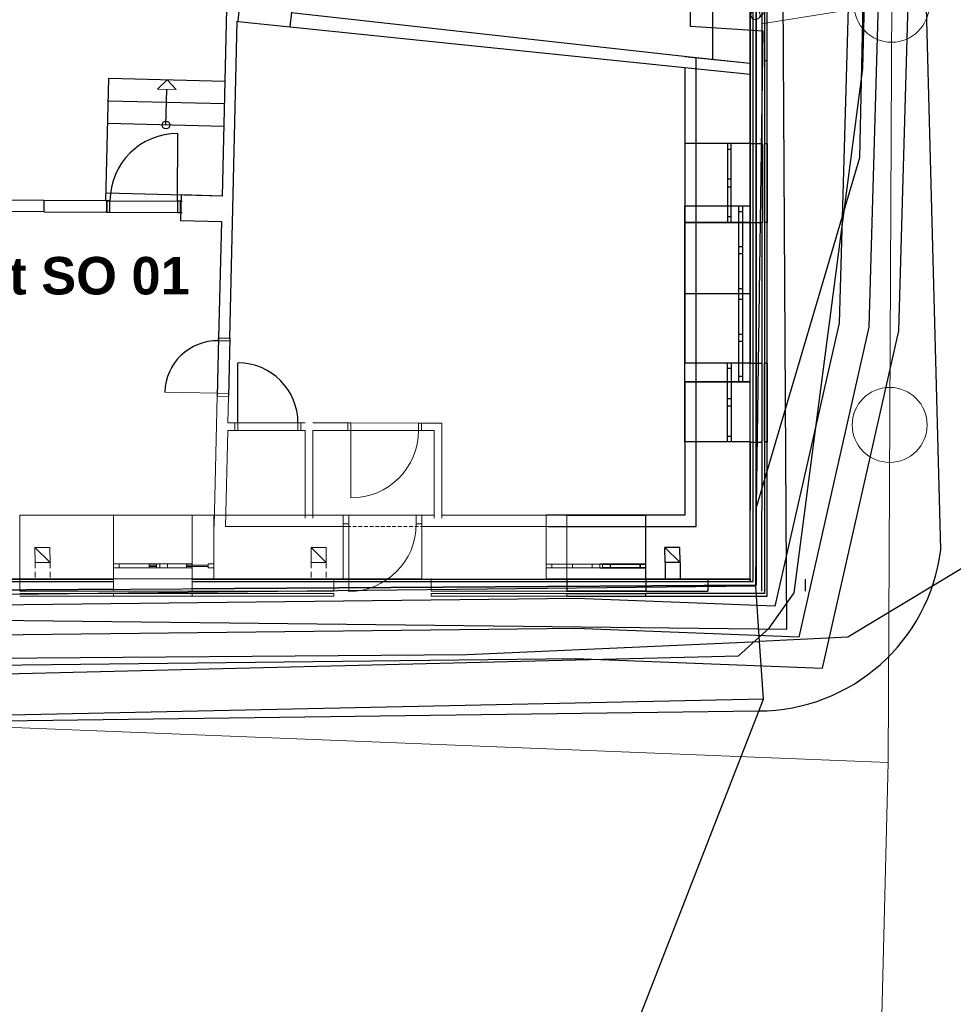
# Model space of a CAD drawing. Header units: millimetres. Extents: x -31600 to 34836, y -22665 to 23603.
# Tile 7 of 20: x -10061 to 2388, y -5318 to 7806. Entities that reach past the tile are written whole.
import ezdxf

# ---------------------------------------------------------------- set-up
doc = ezdxf.new("R2010")
doc.units = ezdxf.units.MM
doc.header["$MEASUREMENT"] = 0
doc.set_wipeout_variables(frame=1)
for name, pattern in [('Wipeout_Contour', [1000, 0, -1000]), ('čárkovaná 3', [75, 50, -25]), ('Čárkovaná S', [125, 75, -50])]:
    doc.linetypes.add(name, pattern=pattern)
for name, color, linetype in [('2D prvky - obecné', 7, 'Continuous'), ('3D prvky fasada stavajici', 7, 'Continuous'), ('Bourané_Konstrukce - nosné', 7, 'Continuous'), ('BT_ortho', 7, 'Continuous'), ('Konstrukce - nosné', 7, 'Continuous'), ('Kresby a obrázky', 7, 'Continuous'), ('Nové_Konstrukce - nosné', 7, 'Continuous'), ('Nové_Výplně - Povrchové', 7, 'Continuous'), ('Situace - terén', 7, 'Continuous'), ('TZB - elektroinstalace', 1, 'Continuous'), ('Výplně - Povrchové', 7, 'Continuous'), ('Výplně – Řezové', 7, 'Continuous')]:
    doc.layers.add(name, color=color, linetype=linetype)
doc.layers.add('TZB - kanalizace', color=6, linetype='Continuous', lineweight=20)
doc.styles.add('GENEROVANÝ_STYL_3', font='arialbd.ttf')

# ---------------------------------------------------------------- blocks, each defined once
blk = doc.blocks.new('Okapy 25[4]', base_point=(-335, 7788))
at = {"layer": '3D prvky fasada stavajici', "color": 8, "linetype": 'Continuous', "lineweight": 13, "flags": 128}
blk.add_lwpolyline([(-207, 7826, -1), (-294, 7915, -1)], format="xyb", close=True, dxfattribs=at)
blk = doc.blocks.new('Okapy 25[7]', base_point=(-335, 7788))
at = {"layer": '3D prvky fasada stavajici', "color": 8, "linetype": 'Continuous', "lineweight": 13}
for p, q in [((-294, 7915), (-61, 8144)), ((27, 8055), (-207, 7826))]:
    blk.add_line(p, q, dxfattribs=at)
at = {"layer": '3D prvky fasada stavajici', "color": 8, "linetype": 'Continuous', "lineweight": 13, "flags": 128}
for points in [[(-207, 7826, -1), (-294, 7915, -1)], [(-294, 7915, -1), (-207, 7826, -1)], [(-294, 7915, -1), (-207, 7826, -1)]]:
    blk.add_lwpolyline(points, format="xyb", close=True, dxfattribs=at)
at = {"layer": '3D prvky fasada stavajici', "color": 8, "linetype": 'Continuous', "lineweight": 13}
for centre, start, end in [((-17, 8100), 134.4636, 314.4636), ((-17, 8100), 134.4636, 314.4636), ((-17, 8100), 314.4636, 134.4636), ((-17, 8100), 314.4636, 134.4636), ((-250, 7871), 134.4636, 314.4636), ((-250, 7871), 314.4636, 134.4636)]:
    blk.add_arc(centre, 62.5, start, end, dxfattribs=at)
blk = doc.blocks.new('Čára_2', base_point=(-8110, 6403))
at = {"layer": 'Kresby a obrázky', "color": 7, "linetype": 'Continuous', "lineweight": 13}
for p, q in [((-8096, 7003), (-8224, 6881)), ((-8096, 7003), (-7974, 6875)), ((-7974, 6875), (-8224, 6881))]:
    blk.add_line(p, q, dxfattribs=at)
at = {"layer": 'Kresby a obrázky', "color": 7, "linetype": 'Continuous', "lineweight": 25}
blk.add_line((-8110, 6403), (-8099, 6878), dxfattribs=at)

msp = doc.modelspace()

# ---------------------------------------------------------------- linework, layer by layer
at = {"layer": '2D prvky - obecné'}
for p, q in [((-6443, 7904), (-1042, 7302)), ((-822, 7980), (-822, 7280)), ((-1192, 7317), (-322, 7229)), ((-1042, 7302), (-322, 7228)), ((-1042, 1050), (-1042, 7302)), ((-1042, 7302), (-1042, 7302)), ((-1192, 7169), (-322, 7079)), ((-3011, 1050), (-1697, 1050)), ((-1697, 1050), (-1042, 1050))]:
    msp.add_line(p, q, dxfattribs=at)
at = {"layer": '2D prvky - obecné', "linetype": 'Continuous'}
for p, q in [((-7321, 6984), (-8870, 7022)), ((-7328, 6684), (-8878, 6722)), ((-7336, 6384), (-8885, 6422)), ((-7358, 5454), (-8908, 5492))]:
    msp.add_line(p, q, dxfattribs=at)
at = {"layer": '2D prvky - obecné', "linetype": 'Continuous', "lineweight": 18}
for p, q in [((-7316, 1051), (-5693, 1051)), ((-4683, 1050), (-3011, 1050)), ((-6966, 351), (-6096, 351))]:
    msp.add_line(p, q, dxfattribs=at)
at = {"layer": '2D prvky - obecné', "linetype": 'čárkovaná 3', "lineweight": 18}
msp.add_line((-5693, 1050), (-4683, 1050), dxfattribs=at)
at = {"layer": '2D prvky - obecné', "linetype": 'Continuous'}
msp.add_lwpolyline([(-8910, 5392), (-8870, 7022)], dxfattribs=at)
at = {"layer": 'Bourané_Konstrukce - nosné'}
for p, q in [((-1192, 4150), (-1192, 5320)), ((-472, 5320), (-1192, 5320)), ((-472, 5245), (-472, 5320)), ((-422, 5320), (-472, 5320)), ((-422, 5320), (-472, 5320)), ((-422, 5320), (-422, 5245)), ((-322, 5320), (-422, 5320)), ((-322, 4150), (-322, 5320)), ((-422, 5245), (-472, 5245)), ((-472, 4785), (-472, 5245)), ((-422, 5245), (-422, 4785)), ((-472, 4735), (-472, 4785)), ((-472, 4785), (-422, 4785)), ((-472, 4685), (-472, 4735)), ((-422, 4785), (-422, 4735)), ((-422, 4735), (-422, 4685)), ((-422, 4685), (-472, 4685)), ((-472, 4225), (-472, 4685)), ((-422, 4685), (-422, 4225)), ((-472, 4150), (-472, 4225)), ((-472, 4225), (-422, 4225)), ((-422, 4225), (-422, 4150)), ((-472, 4150), (-1192, 4150)), ((-1192, 2980), (-1192, 4150)), ((-472, 4150), (-1192, 4150)), ((-422, 4150), (-472, 4150)), ((-422, 4150), (-472, 4150)), ((-472, 4075), (-472, 4150)), ((-422, 4150), (-472, 4150)), ((-422, 4150), (-472, 4150)), ((-422, 4075), (-472, 4075)), ((-472, 3615), (-472, 4075)), ((-322, 4150), (-422, 4150)), ((-422, 4150), (-422, 4075)), ((-322, 4150), (-422, 4150)), ((-422, 4075), (-422, 3615)), ((-322, 2980), (-322, 4150)), ((-472, 3565), (-472, 3615)), ((-472, 3615), (-422, 3615)), ((-472, 3515), (-472, 3565)), ((-422, 3615), (-422, 3565)), ((-422, 3565), (-422, 3515)), ((-422, 3515), (-472, 3515)), ((-472, 3055), (-472, 3515)), ((-422, 3515), (-422, 3055)), ((-472, 2980), (-472, 3055)), ((-472, 3055), (-422, 3055)), ((-422, 3055), (-422, 2980)), ((-472, 2980), (-1192, 2980)), ((-422, 2980), (-472, 2980)), ((-422, 2980), (-472, 2980)), ((-322, 2980), (-422, 2980)), ((-1712, 1200), (-3042, 1200)), ((-1712, 550), (-1712, 1200)), ((-1787, 550), (-2327, 550)), ((-1712, 550), (-1787, 550)), ((-1787, 550), (-1787, 500)), ((-1712, 500), (-1712, 550)), ((-1712, 500), (-1712, 550)), ((-2327, 500), (-1787, 500)), ((-1787, 500), (-1712, 500)), ((-1712, 350), (-1712, 500)), ((-1712, 350), (-3042, 350))]:
    msp.add_line(p, q, dxfattribs=at)
at = {"layer": 'Bourané_Konstrukce - nosné', "linetype": 'Continuous', "lineweight": 18}
for p, q in [((-4697, 1201), (-5747, 1201)), ((-5672, 1201), (-5747, 1201)), ((-5747, 1201), (-5747, 1086)), ((-5747, 1201), (-5747, 1086)), ((-5747, 1201), (-5747, 1086)), ((-5672, 1086), (-5672, 1201)), ((-4697, 1201), (-4772, 1201)), ((-4772, 1201), (-4772, 1086)), ((-4697, 1086), (-4697, 1201)), ((-4697, 1201), (-4697, 1086)), ((-4697, 1201), (-4697, 1086)), ((-3042, 550), (-3042, 1200)), ((-5747, 1086), (-5672, 1086)), ((-5747, 1086), (-5747, 351)), ((-5672, 1086), (-5672, 186)), ((-4772, 1086), (-4697, 1086)), ((-4697, 1086), (-4697, 351)), ((-8811, 501), (-8811, 551)), ((-8811, 501), (-8811, 551)), ((-8736, 551), (-8736, 501)), ((-8736, 551), (-8736, 551)), ((-8736, 551), (-8736, 501)), ((-8736, 551), (-8736, 551)), ((-8336, 536), (-8236, 536)), ((-8336, 536), (-8236, 536)), ((-8191, 501), (-8191, 551)), ((-8191, 551), (-8091, 551)), ((-8191, 501), (-8191, 551)), ((-8191, 551), (-8091, 551)), ((-8091, 551), (-8091, 501)), ((-8091, 551), (-8091, 501)), ((-7836, 536), (-7761, 536)), ((-7836, 536), (-7761, 536)), ((-7761, 536), (-7546, 536)), ((-7761, 536), (-7546, 536)), ((-7546, 501), (-7546, 551)), ((-7546, 551), (-7471, 551)), ((-7546, 501), (-7546, 551)), ((-7546, 551), (-7471, 551)), ((-7471, 551), (-7471, 501)), ((-7471, 551), (-7471, 501)), ((-2967, 550), (-3042, 550)), ((-3042, 500), (-3042, 550)), ((-3042, 500), (-3042, 550)), ((-2967, 500), (-2967, 550)), ((-2427, 550), (-2967, 550)), ((-2377, 550), (-2427, 550)), ((-2427, 550), (-2427, 500)), ((-2327, 550), (-2377, 550)), ((-2327, 500), (-2327, 550)), ((-8736, 501), (-8736, 501)), ((-8736, 501), (-8736, 501)), ((-8236, 516), (-8336, 516)), ((-8236, 516), (-8336, 516)), ((-8091, 501), (-8191, 501)), ((-8091, 501), (-8191, 501)), ((-7761, 516), (-7836, 516)), ((-7761, 516), (-7836, 516)), ((-7546, 516), (-7761, 516)), ((-7546, 516), (-7761, 516)), ((-7471, 501), (-7546, 501)), ((-7471, 501), (-7546, 501)), ((-3042, 500), (-2967, 500)), ((-3042, 350), (-3042, 500)), ((-2967, 500), (-2427, 500)), ((-2427, 500), (-2377, 500)), ((-2377, 500), (-2327, 500)), ((-4697, 351), (-5747, 351))]:
    msp.add_line(p, q, dxfattribs=at)
at = {"layer": 'Bourané_Konstrukce - nosné'}
for points in [[(-1192, 6155), (-1192, 5320)], [(-322, 5320), (-322, 6155)], [(-322, 5320), (-1192, 5320)], [(-1192, 2980), (-1192, 2180)], [(-1192, 2980), (-322, 2980)], [(-322, 2180), (-322, 2980)]]:
    msp.add_lwpolyline(points, dxfattribs=at)
at = {"layer": 'Bourané_Konstrukce - nosné', "linetype": 'Continuous', "lineweight": 18}
for points in [[(-8811, 1201), (-8811, 1201)], [(-8811, 1201), (-8811, 351)], [(-5747, 1201), (-5747, 351)], [(-4697, 351), (-4697, 1201)], [(-8811, 351), (-8811, 351)]]:
    msp.add_lwpolyline(points, dxfattribs=at)
msp.add_arc((-5672, 1086), 900, 269.9912, 359.9912, dxfattribs=at)
at = {"layer": 'BT_ortho'}
for points in [[(833, 22723), (1389, 17653), (1137, 5967), (-234, 1319)], [(-234, 1319), (-149, 7655), (-1115, 7714), (-1163, 17864)], [(14811, 7902), (981, -425), (-196, -482)], [(-196, -482), (-244, 254), (-234, 1319)], [(-26747, -500), (-22010, -606), (-15571, -745), (-4093, -654), (-196, -482)], [(-142, -1249), (-196, -482)], [(-142, -1249), (-24435, -1765)], [(-4362, -12080), (-142, -1249)]]:
    msp.add_lwpolyline(points, dxfattribs=at)
at = {"layer": 'Konstrukce - nosné', "linetype": 'Continuous'}
for p, q in [((-7148, 7784), (-7107, 8182)), ((-7148, 7784), (-7107, 8182)), ((-6452, 7712), (-6411, 8110)), ((-6452, 7712), (-6411, 8110)), ((-7148, 7784), (-6452, 7712)), ((-7957, 5388), (-7953, 6288)), ((-9735, 5396), (-12335, 5407)), ((-9735, 5246), (-9735, 5396)), ((-9735, 5246), (-9735, 5396)), ((-8897, 5392), (-8919, 5392)), ((-8897, 5392), (-8919, 5392)), ((-8897, 5392), (-8919, 5392)), ((-8898, 5242), (-8897, 5392)), ((-8897, 5392), (-8898, 5242)), ((-8898, 5242), (-8897, 5392)), ((-8898, 5242), (-8897, 5392)), ((-8897, 5392), (-7917, 5388)), ((-8857, 5392), (-8897, 5392)), ((-8858, 5242), (-8857, 5392)), ((-7957, 5388), (-7958, 5238)), ((-7917, 5388), (-7957, 5388)), ((-7918, 5238), (-7917, 5388)), ((-7918, 5238), (-7917, 5388)), ((-7918, 5238), (-7917, 5388)), ((-7918, 5238), (-7917, 5388)), ((-7917, 5388), (-7895, 5388)), ((-7917, 5388), (-7895, 5388)), ((-7917, 5388), (-7895, 5388)), ((-9735, 5246), (-12335, 5257)), ((-8898, 5242), (-8920, 5242)), ((-8898, 5242), (-8920, 5242)), ((-8898, 5242), (-8920, 5242)), ((-8898, 5242), (-7918, 5238)), ((-8898, 5242), (-8858, 5242)), ((-7958, 5238), (-7918, 5238)), ((-7918, 5238), (-7896, 5238)), ((-7918, 5238), (-7896, 5238)), ((-7918, 5238), (-7896, 5238)), ((-7408, 3566), (-7426, 2786)), ((-7409, 3526), (-7408, 3566)), ((-7408, 3566), (-7258, 3562)), ((-7408, 3566), (-7258, 3562)), ((-7408, 3566), (-7258, 3562)), ((-7408, 3566), (-7258, 3562)), ((-7258, 3562), (-7276, 2782)), ((-7258, 3562), (-7259, 3522)), ((-7259, 3522), (-7409, 3526)), ((-7150, 2432), (-7150, 3232))]:
    msp.add_line(p, q, dxfattribs=at)
at = {"layer": 'Konstrukce - nosné'}
for p, q in [((-622, 6155), (-1192, 6155)), ((-572, 6155), (-622, 6155)), ((-322, 6155), (-572, 6155)), ((-622, 2180), (-1192, 2180)), ((-572, 2180), (-622, 2180)), ((-322, 2180), (-572, 2180)), ((-1712, 550), (-1712, 1200)), ((-1712, 500), (-1712, 550)), ((-1712, 350), (-1712, 500))]:
    msp.add_line(p, q, dxfattribs=at)
at = {"layer": 'Konstrukce - nosné', "linetype": 'Continuous', "lineweight": 18}
for p, q in [((-7425, 2826), (-8125, 2842)), ((-7426, 2786), (-7425, 2826)), ((-7426, 2786), (-7276, 2782)), ((-7276, 2782), (-7426, 2786)), ((-7426, 2786), (-7276, 2782)), ((-7426, 2786), (-7276, 2782)), ((-7425, 2826), (-7275, 2822)), ((-7275, 2822), (-7276, 2782)), ((-7190, 2432), (-7190, 2332)), ((-6310, 2431), (-7190, 2432)), ((-7190, 2432), (-7150, 2432)), ((-7190, 2332), (-7190, 2432)), ((-7190, 2432), (-7190, 2332)), ((-7190, 2432), (-7190, 2332)), ((-7150, 2432), (-7150, 2332)), ((-6350, 2331), (-6350, 2431)), ((-6350, 2431), (-6310, 2431)), ((-6310, 2431), (-6310, 2331)), ((-6310, 2431), (-6310, 2331)), ((-6310, 2431), (-6310, 2331)), ((-6310, 2431), (-6310, 2331)), ((-5683, 2331), (-5683, 2431)), ((-4703, 2430), (-5683, 2431)), ((-5643, 2431), (-5683, 2431)), ((-5683, 2431), (-5683, 2331)), ((-5683, 2331), (-5683, 2431)), ((-5683, 2331), (-5683, 2431)), ((-5643, 2331), (-5643, 2431)), ((-4703, 2430), (-4743, 2430)), ((-4743, 2430), (-4743, 2330)), ((-4703, 2330), (-4703, 2430)), ((-4703, 2330), (-4703, 2430)), ((-4703, 2330), (-4703, 2430)), ((-4703, 2330), (-4703, 2430)), ((-6310, 2331), (-7190, 2332)), ((-7150, 2332), (-7190, 2332)), ((-6310, 2331), (-6350, 2331)), ((-4703, 2330), (-5683, 2331)), ((-5683, 2331), (-5643, 2331)), ((-5643, 2331), (-5644, 1431)), ((-4743, 2330), (-4703, 2330)), ((-8811, 551), (-8811, 1201)), ((-7761, 551), (-7761, 1201)), ((-7471, 1201), (-7471, 351)), ((-7471, 551), (-7471, 1201)), ((-7471, 1201), (-7471, 501)), ((-3042, 550), (-3042, 1200)), ((-8811, 501), (-8811, 551)), ((-7761, 501), (-7761, 551)), ((-3042, 500), (-3042, 550)), ((-8811, 351), (-8811, 501)), ((-8811, 500), (-8811, 501)), ((-7761, 351), (-7761, 501)), ((-7471, 351), (-7471, 501)), ((-7471, 501), (-7471, 351)), ((-3042, 350), (-3042, 500))]:
    msp.add_line(p, q, dxfattribs=at)
at = {"layer": 'Konstrukce - nosné', "linetype": 'Continuous'}
for points in [[(-7305, 7952), (-7363, 5455)], [(-7258, 3562), (-7159, 7785)], [(-7159, 7785), (-7148, 7784)], [(-8897, 5392), (-9735, 5396)], [(-7908, 5470), (-7918, 5130)], [(-7910, 5388), (-7917, 5388)], [(-7363, 5455), (-7908, 5470)], [(-9735, 5246), (-8898, 5242)], [(-7918, 5238), (-7911, 5238)], [(-7918, 5130), (-7371, 5115)], [(-7371, 5115), (-7408, 3566)]]:
    msp.add_lwpolyline(points, dxfattribs=at)
at = {"layer": 'Konstrukce - nosné'}
for points in [[(-322, 6155), (-322, 7934)], [(-6452, 7712), (-1192, 7169)], [(-1192, 7169), (-1192, 6155)], [(-1192, 2180), (-1192, 1200)], [(-322, 350), (-322, 2180)], [(-1192, 1200), (-1712, 1200)], [(-1712, 350), (-1192, 350)], [(-322, 350), (-1192, 350)]]:
    msp.add_lwpolyline(points, dxfattribs=at)
at = {"layer": 'Konstrukce - nosné', "linetype": 'Continuous', "lineweight": 18}
for points in [[(-7426, 2786), (-7466, 1055)], [(-7284, 2432), (-7276, 2782)], [(-7190, 2432), (-7287, 2432)], [(-6254, 2431), (-6310, 2431)], [(-5683, 2431), (-6154, 2431)], [(-4534, 2430), (-4703, 2430)], [(-4434, 2430), (-4534, 2430)], [(-4434, 1162), (-4434, 2430)], [(-7316, 1051), (-7286, 2332)], [(-7287, 2332), (-7190, 2332)], [(-6310, 2331), (-6254, 2331)], [(-6254, 2331), (-6254, 1162)], [(-6154, 2331), (-5683, 2331)], [(-6154, 1162), (-6154, 2331)], [(-4703, 2330), (-4534, 2330)], [(-4534, 2330), (-4534, 1162)], [(-8811, 1201), (-10061, 1201)], [(-10061, 351), (-10061, 1201)], [(-5747, 1201), (-7471, 1201)], [(-4534, 1201), (-4697, 1201)], [(-3042, 1200), (-4434, 1201)], [(-11401, 351), (-10061, 351)], [(-10061, 351), (-8811, 351)], [(-7471, 351), (-5747, 351)], [(-4697, 351), (-3042, 350)]]:
    msp.add_lwpolyline(points, dxfattribs=at)
at = {"layer": 'Konstrukce - nosné', "linetype": 'Continuous'}
for centre, radius, start, end in [((-7957, 5388), 900, 89.7489, 179.7489), ((-7425, 2826), 700, 88.6585, 178.6585), ((-7150, 2432), 800, 359.9744, 89.9744)]:
    msp.add_arc(centre, radius, start, end, dxfattribs=at)
at = {"layer": 'Konstrukce - nosné', "linetype": 'Continuous', "lineweight": 18}
msp.add_arc((-5643, 2331), 900, 269.9744, 359.9744, dxfattribs=at)
at = {"layer": 'Kresby a obrázky', "linetype": 'Čárkovaná S', "lineweight": 18}
for p, q in [((-9855, 570), (-9855, 351)), ((-9655, 570), (-9655, 351)), ((-6172, 571), (-6172, 351)), ((-5972, 571), (-5972, 351))]:
    msp.add_line(p, q, dxfattribs=at)
at = {"layer": 'Kresby a obrázky'}
for p, q in [((-1455, 571), (-1455, 351)), ((-1255, 571), (-1255, 351))]:
    msp.add_line(p, q, dxfattribs=at)
at = {"layer": 'Kresby a obrázky', "linetype": 'Continuous'}
msp.add_circle((-8110, 6403), 51, dxfattribs=at)
at = {"layer": 'Nové_Konstrukce - nosné'}
for p, q in [((-1192, 6155), (-1192, 5105)), ((-622, 6155), (-1192, 6155)), ((-622, 6155), (-622, 6080)), ((-572, 6155), (-622, 6155)), ((-572, 6155), (-622, 6155)), ((-622, 6080), (-572, 6080)), ((-622, 6080), (-622, 5680)), ((-572, 6080), (-572, 6155)), ((-322, 6155), (-572, 6155)), ((-572, 5680), (-572, 6080)), ((-312, 6155), (-322, 6155)), ((-322, 6155), (-322, 5105)), ((-312, 6155), (-322, 6155)), ((-322, 6155), (-322, 5105)), ((-312, 6155), (-162, 6155)), ((-312, 6155), (-162, 6155)), ((-162, 6155), (-162, 5105)), ((-92, 6151), (-129, 6151)), ((-92, 6151), (-129, 6151)), ((-129, 6151), (-129, 5105)), ((-92, 6151), (-129, 6151)), ((-92, 6151), (-129, 6151)), ((-129, 5105), (-129, 6151)), ((-92, 6151), (-92, 5105)), ((-92, 5105), (-92, 6151)), ((-572, 5680), (-622, 5680)), ((-622, 5680), (-622, 5630)), ((-572, 5630), (-572, 5680)), ((-622, 5630), (-622, 5580)), ((-622, 5580), (-572, 5580)), ((-622, 5580), (-622, 5180)), ((-572, 5580), (-572, 5630)), ((-572, 5180), (-572, 5580)), ((-572, 5180), (-622, 5180)), ((-622, 5180), (-622, 5105)), ((-572, 5105), (-572, 5180)), ((-622, 5105), (-1192, 5105)), ((-572, 5105), (-622, 5105)), ((-572, 5105), (-622, 5105)), ((-322, 5105), (-572, 5105)), ((-312, 5105), (-322, 5105)), ((-312, 5105), (-322, 5105)), ((-312, 5105), (-162, 5105)), ((-312, 5105), (-162, 5105)), ((-92, 5105), (-129, 5105)), ((-92, 5105), (-129, 5105)), ((-92, 5105), (-129, 5105)), ((-92, 5105), (-129, 5105)), ((-1192, 2180), (-1192, 3230)), ((-622, 3230), (-1192, 3230)), ((-622, 3155), (-622, 3230)), ((-572, 3230), (-622, 3230)), ((-572, 3230), (-622, 3230)), ((-572, 3155), (-622, 3155)), ((-622, 2755), (-622, 3155)), ((-572, 3230), (-572, 3155)), ((-322, 3230), (-572, 3230)), ((-572, 3155), (-572, 2755)), ((-312, 3230), (-322, 3230)), ((-322, 2180), (-322, 3230)), ((-312, 3230), (-322, 3230)), ((-322, 2176), (-322, 3230)), ((-312, 3230), (-162, 3230)), ((-312, 3230), (-162, 3230)), ((-162, 2176), (-162, 3230)), ((-93, 3230), (-129, 3230)), ((-93, 3230), (-129, 3230)), ((-129, 3230), (-129, 2176)), ((-92, 3226), (-129, 3226)), ((-92, 3226), (-129, 3226)), ((-129, 2180), (-129, 3226)), ((-93, 3230), (-93, 2176)), ((-92, 2180), (-92, 3226)), ((-622, 2705), (-622, 2755)), ((-622, 2755), (-572, 2755)), ((-622, 2655), (-622, 2705)), ((-572, 2655), (-622, 2655)), ((-622, 2255), (-622, 2655)), ((-572, 2755), (-572, 2705)), ((-572, 2705), (-572, 2655)), ((-572, 2655), (-572, 2255)), ((-622, 2180), (-622, 2255)), ((-622, 2255), (-572, 2255)), ((-572, 2255), (-572, 2180)), ((-622, 2180), (-1192, 2180)), ((-572, 2180), (-622, 2180)), ((-572, 2180), (-622, 2180)), ((-322, 2180), (-572, 2180)), ((-312, 2176), (-322, 2176)), ((-312, 2176), (-322, 2176)), ((-312, 2176), (-162, 2176)), ((-312, 2176), (-162, 2176)), ((-92, 2180), (-129, 2180)), ((-92, 2180), (-129, 2180)), ((-93, 2176), (-129, 2176)), ((-93, 2176), (-129, 2176)), ((-2763, 1200), (-1713, 1200)), ((-1713, 550), (-1713, 1200)), ((-2288, 550), (-2238, 550)), ((-2238, 550), (-2188, 550)), ((-2188, 550), (-2188, 500)), ((-2188, 550), (-1788, 550)), ((-1788, 500), (-1788, 550)), ((-1788, 550), (-1713, 550)), ((-1713, 500), (-1713, 550)), ((-1713, 500), (-1713, 550)), ((-2238, 500), (-2288, 500)), ((-2188, 500), (-2238, 500)), ((-1788, 500), (-2188, 500)), ((-1713, 500), (-1788, 500)), ((-1713, 350), (-1713, 500)), ((-2763, 350), (-1713, 350)), ((-2763, 350), (-1713, 350)), ((-1712, 350), (-2762, 350)), ((-1713, 340), (-1713, 350)), ((-1713, 340), (-1713, 190)), ((-1712, 340), (-1712, 350)), ((-1712, 340), (-1712, 350)), ((-1712, 340), (-1712, 190)), ((-1712, 340), (-1712, 190)), ((-886, 350), (-886, 190)), ((-886, 350), (-886, 190)), ((414, 350), (414, 190)), ((414, 350), (414, 190)), ((-2763, 190), (-1713, 190)), ((-2763, 157), (-1713, 157)), ((-1712, 190), (-2762, 190)), ((-1713, 121), (-1713, 157)), ((-1713, 121), (-1713, 157)), ((-2763, 121), (-1713, 121))]:
    msp.add_line(p, q, dxfattribs=at)
at = {"layer": 'Nové_Konstrukce - nosné', "linetype": 'Continuous', "lineweight": 18}
for p, q in [((-4697, 1201), (-5747, 1201)), ((-5672, 1201), (-5747, 1201)), ((-5747, 1201), (-5747, 1086)), ((-5747, 1201), (-5747, 1086)), ((-5747, 1201), (-5747, 1086)), ((-5672, 1086), (-5672, 1201)), ((-4697, 1201), (-4772, 1201)), ((-4772, 1201), (-4772, 1086)), ((-4697, 1086), (-4697, 1201)), ((-4697, 1201), (-4697, 1086)), ((-4697, 1201), (-4697, 1086)), ((-2763, 550), (-2763, 1200)), ((-5747, 1086), (-5672, 1086)), ((-5747, 1086), (-5747, 351)), ((-5672, 1086), (-5672, 186)), ((-4772, 1086), (-4697, 1086)), ((-4697, 1086), (-4697, 351)), ((-8736, 551), (-8811, 551)), ((-8811, 501), (-8811, 551)), ((-8811, 501), (-8811, 551)), ((-8736, 501), (-8736, 551)), ((-8336, 551), (-8736, 551)), ((-8286, 551), (-8336, 551)), ((-8336, 551), (-8336, 501)), ((-8236, 551), (-8286, 551)), ((-8236, 501), (-8236, 551)), ((-7836, 551), (-8236, 551)), ((-7761, 551), (-7836, 551)), ((-7836, 551), (-7836, 501)), ((-7761, 501), (-7761, 551)), ((-7761, 501), (-7761, 551)), ((-2763, 550), (-2688, 550)), ((-2763, 500), (-2763, 550)), ((-2763, 500), (-2763, 550)), ((-2688, 550), (-2688, 500)), ((-2688, 550), (-2288, 550)), ((-2288, 500), (-2288, 550)), ((-8811, 501), (-8736, 501)), ((-8736, 501), (-8336, 501)), ((-8336, 501), (-8286, 501)), ((-8286, 501), (-8236, 501)), ((-8236, 501), (-7836, 501)), ((-7836, 501), (-7761, 501)), ((-2688, 500), (-2763, 500)), ((-2763, 350), (-2763, 500)), ((-2288, 500), (-2688, 500)), ((-8811, 341), (-8811, 351)), ((-8811, 341), (-8811, 191)), ((-7761, 341), (-7761, 351)), ((-7761, 341), (-7761, 191)), ((-5872, 351), (-5872, 191)), ((-5872, 351), (-5872, 191)), ((-4697, 351), (-5747, 351)), ((-4572, 351), (-4572, 191)), ((-4572, 351), (-4572, 191)), ((-2763, 340), (-2763, 350)), ((-2763, 340), (-2763, 350)), ((-2763, 340), (-2763, 190)), ((-2763, 340), (-2763, 190)), ((-2762, 340), (-2762, 350)), ((-2762, 340), (-2762, 190)), ((-8812, 122), (-8812, 158)), ((-8812, 158), (-7762, 158)), ((-8812, 122), (-8812, 158)), ((-8812, 158), (-7762, 158)), ((-7762, 122), (-7762, 158)), ((-7762, 122), (-7762, 158)), ((-5872, 121), (-5872, 158)), ((-5872, 121), (-5872, 158)), ((-4572, 121), (-4572, 158)), ((-4572, 121), (-4572, 158)), ((-2763, 121), (-2763, 157)), ((-2763, 121), (-2763, 157)), ((-8812, 122), (-7762, 122)), ((-8812, 122), (-7762, 122))]:
    msp.add_line(p, q, dxfattribs=at)
at = {"layer": 'Nové_Konstrukce - nosné'}
for points in [[(-129, 9432), (-129, 7256)], [(-92, 7256), (-92, 9432)], [(-322, 7934), (-322, 6155)], [(-162, 6155), (-162, 7934)], [(-92, 7256), (-129, 7256)], [(-129, 7256), (-129, 6151)], [(-92, 7256), (-129, 7256)], [(-92, 6151), (-92, 7256)], [(-1192, 5105), (-1192, 4150)], [(-1192, 5105), (-322, 5105)], [(-322, 4150), (-322, 5105)], [(-322, 5105), (-322, 3230)], [(-162, 3230), (-162, 5105)], [(-129, 5105), (-129, 3230)], [(-93, 3230), (-92, 5105)], [(-1192, 4150), (-1192, 3230)], [(-322, 3230), (-322, 4150)], [(-322, 3230), (-1192, 3230)], [(-322, 2176), (-323, 350)], [(-163, 350), (-162, 2176)], [(-129, 2176), (-130, 157)], [(-93, 157), (-93, 2176)], [(-1712, 1200), (-1713, 1200)], [(-1713, 350), (-1713, 1200)], [(-1713, 350), (-1712, 350)], [(-886, 350), (-1712, 350)], [(-163, 190), (-163, 350)], [(-130, 157), (-1713, 157)], [(-1712, 190), (-886, 190)], [(-93, 120), (-93, 157)], [(-1713, 121), (-93, 120)]]:
    msp.add_lwpolyline(points, dxfattribs=at)
at = {"layer": 'Nové_Konstrukce - nosné', "linetype": 'Continuous', "lineweight": 18}
for points in [[(-7471, 1201), (-7761, 1201)], [(-7761, 351), (-7761, 1201)], [(-5747, 1201), (-5747, 351)], [(-4697, 351), (-4697, 1201)], [(-2763, 1200), (-3042, 1200)], [(-2763, 1200), (-2763, 350)], [(-8811, 351), (-10061, 351)], [(-10061, 191), (-10061, 351)], [(-7761, 351), (-7471, 351)], [(-5872, 351), (-7761, 351)], [(-2763, 350), (-4572, 351)], [(-3042, 350), (-2763, 350)], [(-10061, 191), (-8811, 191)], [(-8812, 158), (-10061, 159)], [(-5872, 158), (-7762, 158)], [(-7761, 191), (-5872, 191)], [(-4572, 191), (-2763, 190)], [(-2763, 157), (-4572, 158)], [(-10061, 122), (-8812, 122)], [(-7762, 122), (-5872, 121)], [(-4572, 121), (-2763, 121)]]:
    msp.add_lwpolyline(points, dxfattribs=at)
msp.add_arc((-5672, 1086), 900, 269.9912, 359.9912, dxfattribs=at)
at = {"layer": 'Situace - terén', "flags": 128}
msp.add_lwpolyline([(-29578, -1592), (-26430, -1754), (-208, -1407, 0.378179), (2222, 744), (1655, 22250), (1455, 22244), (1258, 23526)], format="xyb", dxfattribs=at)
msp.add_lwpolyline([(-730, 22691), (-238, 17796), (-242, 270), (-26677, 100), (-26745, -483), (-29578, -308)], dxfattribs=at)
at = {"layer": 'TZB - elektroinstalace'}
for points in [[(-16371, -941), (-10437, -919), (-474, -674), (-66, -303), (268, 166), (1183, 7154), (1292, 11537), (1103, 18053), (864, 22725)], [(1183, 22746), (1477, 18146), (1119, 12646), (865, 3760), (10, -13), (-2641, 90), (-16215, -64), (-16356, 222)], [(-10402, -198), (168, -319), (61, 18128), (1, 22691)], [(32595, 15095), (15723, 13894), (11396, 13485), (2674, 12694), (1525, 12836), (1263, 3710), (327, -425), (-2647, -310), (-16616, -468), (-16613, 191)], [(-17014, 193), (-17017, -873), (-2652, -710), (644, -838), (1662, 3659), (1913, 12385), (2668, 12292), (11433, 13086), (15761, 13497), (32635, 14697)]]:
    msp.add_lwpolyline(points, dxfattribs=at)
at = {"layer": 'TZB - kanalizace'}
for points in [[(-170, 7750), (1476, 8015)], [(1567, 8117), (1520, -2095)], [(-29578, -849), (1520, -2095)], [(1520, -2095), (1267, -12222)]]:
    msp.add_lwpolyline(points, dxfattribs=at)
for centre in [(1566, 8005), (1540, 2405)]:
    msp.add_circle(centre, 500, dxfattribs=at)
at = {"layer": 'Výplně – Řezové', "flags": 128}
for points in [[(-322, 9430), (-284, 9430), (-284, 312), (-322, 312)], [(-1255, 571), (-1259, 771), (-1457, 769)], [(-1255, 571), (-1455, 571), (-1457, 769)], [(-20482, 350), (-322, 350), (-322, 312), (-20482, 312)]]:
    msp.add_lwpolyline(points, close=True, dxfattribs=at)
at = {"layer": 'Výplně – Řezové', "linetype": 'Continuous', "lineweight": 18, "flags": 128}
for points in [[(-9655, 571), (-9659, 770), (-9857, 769)], [(-9655, 571), (-9855, 570), (-9857, 769)], [(-5972, 571), (-5976, 771), (-6175, 769)], [(-5972, 571), (-6172, 571), (-6175, 769)]]:
    msp.add_lwpolyline(points, close=True, dxfattribs=at)

# ---------------------------------------------------------------- block references
at = {"layer": '3D prvky fasada stavajici'}
for name in ['Okapy 25[7]', 'Okapy 25[4]']:
    msp.add_blockref(name, (-335, 7788), dxfattribs=at)
at = {"layer": 'Kresby a obrázky', "linetype": 'Continuous'}
msp.add_blockref('Čára_2', (-8110, 6403), dxfattribs=at)

# ---------------------------------------------------------------- texts
at = {"linetype": 'Continuous', "insert": (-9967, 3993), "char_height": 500, "attachment_point": 8, "style": 'GENEROVANÝ_STYL_3'}
msp.add_mtext('\\A1;{\\pqc;\\fArial|b1|i0|c0|p38;Objekt \\fArial|b1|i0|c0|p38;SO 01}', dxfattribs=at)

# ---------------------------------------------------------------- next in the draw order: wipeouts: each hides what was drawn before it
at = {"linetype": 'Wipeout_Contour', "lineweight": 18, "ltscale": 33501.610266}
msp.add_wipeout([(-8811, 1231), (-8811, 1201), (-7761, 1201), (-7761, 1231)], dxfattribs=at).dxf.layer = 'Výplně - Povrchové'
at = {"linetype": 'Wipeout_Contour', "lineweight": 18, "ltscale": 33165.464299}
msp.add_wipeout([(-8811, 201), (-7761, 201), (-7761, 351), (-8811, 351)], dxfattribs=at).dxf.layer = 'Výplně - Povrchové'

# ---------------------------------------------------------------- next in the draw order: linework, layer by layer
at = {"layer": 'Nové_Konstrukce - nosné', "linetype": 'Continuous', "lineweight": 18}
for p, q in [((-7761, 1201), (-8811, 1201)), ((-8811, 551), (-8811, 1201)), ((-7761, 551), (-7761, 1201)), ((-8811, 351), (-8811, 501)), ((-7761, 351), (-7761, 501)), ((-7761, 351), (-8811, 351))]:
    msp.add_line(p, q, dxfattribs=at)

# ---------------------------------------------------------------- next in the draw order: wipeouts: each hides what was drawn before it
at = {"linetype": 'Wipeout_Contour', "lineweight": 18, "ltscale": 33165.184807}
msp.add_wipeout([(-8811, 191), (-7761, 191), (-7761, 351), (-8811, 351)], dxfattribs=at).dxf.layer = 'Nové_Výplně - Povrchové'

# ---------------------------------------------------------------- next in the draw order: linework, layer by layer
at = {"layer": 'BT_ortho'}
msp.add_lwpolyline([(-244, 254), (-15793, 84)], dxfattribs=at)
at = {"layer": 'Konstrukce - nosné'}
msp.add_lwpolyline([(-26677, 100), (-242, 270), (-238, 17796), (-10906, 18690)], dxfattribs=at)
at = {"layer": 'Nové_Konstrukce - nosné', "linetype": 'Continuous', "lineweight": 18}
for p, q in [((-8811, 351), (-7761, 351)), ((-8811, 191), (-8811, 351)), ((-8811, 341), (-8811, 351)), ((-7761, 351), (-8811, 351)), ((-8811, 341), (-8811, 191)), ((-7761, 351), (-7761, 191)), ((-7761, 341), (-7761, 351)), ((-7761, 341), (-7761, 191)), ((-7761, 191), (-8811, 191)), ((-7761, 191), (-8811, 191))]:
    msp.add_line(p, q, dxfattribs=at)

doc.saveas('drawing.dxf')
